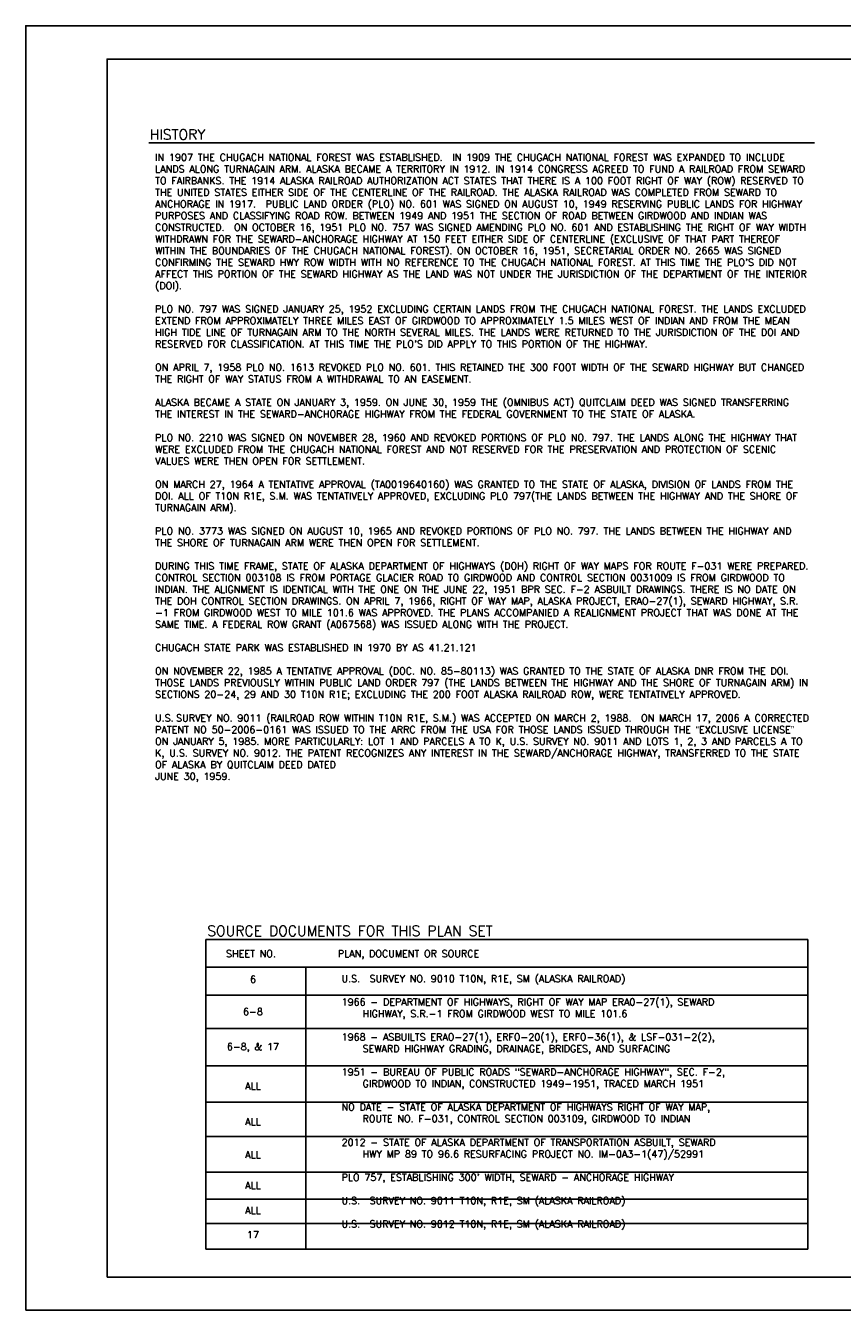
# Paper-space layout '18 NOTES' of a CAD drawing. Extents: x -13.5 to 34, y 0 to 22.
# Tile 2 of 9: x 0 to 14, y 0 to 22. Entities that reach past the tile are written whole.
import ezdxf
from ezdxf.enums import TextEntityAlignment as Align

# ---------------------------------------------------------------- set-up
doc = ezdxf.new("R2010")
doc.units = 0
doc.header["$MEASUREMENT"] = 0
doc.linetypes.add('1', pattern=[1000.0001, 1000, -0.0001])
for name, color, linetype in [('C-ANNO-TTLB-LWT7', 7, 'Continuous'), ('G-LEGEND-SL', 145, 'Continuous'), ('V-ANNO-NOTES', 3, 'Continuous')]:
    doc.layers.add(name, color=color, linetype=linetype)
doc.styles.add('PS-L120', font='simplex.shx', dxfattribs={"height": 0.12})
doc.styles.add('PS-L175', font='romans.shx', dxfattribs={"height": 0.175})
doc.styles.add('Romans', font='romans.shx', dxfattribs={"height": 0.1})

psp = doc.layouts.new('18 NOTES')

# ---------------------------------------------------------------- linework, layer by layer
at = {"layer": 'C-ANNO-TTLB-LWT7'}
psp.add_lwpolyline([(1.396, 0.567), (1.396, 21.427), (33.396, 21.427), (33.396, 0.567)], close=True, dxfattribs=at)
at = {"layer": 'G-LEGEND-SL', "color": 155, "linetype": 'Continuous'}
psp.add_lwpolyline([(0, 0), (0, 22), (34, 22), (34, 0)], close=True, dxfattribs=at)
at = {"layer": 'V-ANNO-NOTES'}
for p, q in [((13.402, 6.349), (3.085, 6.349)), ((3.085, 6.349), (3.085, 1.045)), ((13.402, 6.349), (13.402, 1.045)), ((3.085, 1.045), (13.402, 1.045))]:
    psp.add_line(p, q, dxfattribs=at)
at = {"layer": 'V-ANNO-NOTES', "flags": 128}
for points in [[(2.112, 19.993), (13.517, 19.993)], [(3.085, 5.875), (13.402, 5.875)], [(4.799, 5.875), (4.799, 1.045)], [(3.085, 5.396), (13.402, 5.396)], [(3.085, 4.828), (13.402, 4.828)], [(3.085, 4.187), (13.402, 4.187)], [(3.085, 3.567), (13.402, 3.567)], [(3.085, 2.978), (13.402, 2.978)], [(3.085, 2.365), (13.402, 2.365)], [(3.085, 1.905), (13.402, 1.905)], [(3.085, 1.487), (13.402, 1.487)]]:
    psp.add_lwpolyline(points, dxfattribs=at)

# ---------------------------------------------------------------- texts
at = {"layer": 'V-ANNO-NOTES', "color": 5, "style": 'PS-L175'}
for s, p in [('HISTORY', (2.124, 20.049)), ('SOURCE DOCUMENTS FOR THIS PLAN SET', (3.111, 6.41))]:
    psp.add_text(s, height=0.175, dxfattribs=at).set_placement(p)
at = {"layer": 'V-ANNO-NOTES', "linetype": '1', "style": 'PS-L120'}
psp.add_text(' PLAN, DOCUMENT OR SOURCE', height=0.12, dxfattribs=at).set_placement((5.266, 6.048))
for s, p in [('6', (3.894, 5.61)), ('6-8', (3.894, 5.057)), ('6-8, & 17', (3.894, 4.457)), ('ALL', (3.894, 3.784)), ('ALL', (3.894, 3.168)), ('ALL', (3.894, 2.607)), ('ALL', (3.894, 2.08)), ('ALL', (3.894, 1.651)), ('17', (3.894, 1.237))]:
    psp.add_text(s, height=0.12, dxfattribs=at).set_placement(p, align=Align.CENTER)
at = {"layer": 'V-ANNO-NOTES', "insert": (2.218, 19.808), "char_height": 0.12, "attachment_point": 1, "style": 'Romans'}
psp.add_mtext_dynamic_manual_height_columns("IN 1907 THE CHUGACH NATIONAL FOREST WAS ESTABLISHED.  IN 1909 THE CHUGACH NATIONAL FOREST WAS EXPANDED TO INCLUDE LANDS ALONG TURNAGAIN ARM. ALASKA BECAME A TERRITORY IN 1912. IN 1914 CONGRESS AGREED TO FUND A RAILROAD FROM SEWARD TO FAIRBANKS. THE 1914 ALASKA RAILROAD AUTHORIZATION ACT STATES THAT THERE IS A 100 FOOT RIGHT OF WAY (ROW) RESERVED TO THE UNITED STATES EITHER SIDE OF THE CENTERLINE OF THE RAILROAD. THE ALASKA RAILROAD WAS COMPLETED FROM SEWARD TO ANCHORAGE IN 1917.  PUBLIC LAND ORDER (PLO) NO. 601 WAS SIGNED ON AUGUST 10, 1949 RESERVING PUBLIC LANDS FOR HIGHWAY PURPOSES AND CLASSIFYING ROAD ROW. BETWEEN 1949 AND 1951 THE SECTION OF ROAD BETWEEN GIRDWOOD AND INDIAN WAS CONSTRUCTED.  ON OCTOBER 16, 1951 PLO NO. 757 WAS SIGNED AMENDING PLO NO. 601 AND ESTABLISHING THE RIGHT OF WAY WIDTH WITHDRAWN FOR THE SEWARD-ANCHORAGE HIGHWAY AT 150 FEET EITHER SIDE OF CENTERLINE (EXCLUSIVE OF THAT PART THEREOF WITHIN THE BOUNDARIES OF THE CHUGACH NATIONAL FOREST). ON OCTOBER 16, 1951, SECRETARIAL ORDER NO. 2665 WAS SIGNED CONFIRMING THE SEWARD HWY ROW WIDTH WITH NO REFERENCE TO THE CHUGACH NATIONAL FOREST. AT THIS TIME THE PLO'S DID NOT AFFECT THIS PORTION OF THE SEWARD HIGHWAY AS THE LAND WAS NOT UNDER THE JURISDICTION OF THE DEPARTMENT OF THE INTERIOR (DOI).\\P\\PPLO NO. 797 WAS SIGNED JANUARY 25, 1952 EXCLUDING CERTAIN LANDS FROM THE CHUGACH NATIONAL FOREST. THE LANDS EXCLUDED EXTEND FROM APPROXIMATELY THREE MILES EAST OF GIRDWOOD TO APPROXIMATELY 1.5 MILES WEST OF INDIAN AND FROM THE MEAN HIGH TIDE LINE OF TURNAGAIN ARM TO THE NORTH SEVERAL MILES. THE LANDS WERE RETURNED TO THE JURISDICTION OF THE DOI AND RESERVED FOR CLASSIFICATION. AT THIS TIME THE PLO'S DID APPLY TO THIS PORTION OF THE HIGHWAY. \\P\\PON APRIL 7, 1958 PLO NO. 1613 REVOKED PLO NO. 601. THIS RETAINED THE 300 FOOT WIDTH OF THE SEWARD HIGHWAY BUT CHANGED THE RIGHT OF WAY STATUS FROM A WITHDRAWAL TO AN EASEMENT. \\P\\PALASKA BECAME A STATE ON JANUARY 3, 1959. ON JUNE 30, 1959 THE (OMNIBUS ACT) QUITCLAIM DEED WAS SIGNED TRANSFERRING THE INTEREST IN THE SEWARD-ANCHORAGE HIGHWAY FROM THE FEDERAL GOVERNMENT TO THE STATE OF ALASKA. \\P\\PPLO NO. 2210 WAS SIGNED ON NOVEMBER 28, 1960 AND REVOKED PORTIONS OF PLO NO. 797. THE LANDS ALONG THE HIGHWAY THAT WERE EXCLUDED FROM THE CHUGACH NATIONAL FOREST AND NOT RESERVED FOR THE PRESERVATION AND PROTECTION OF SCENIC VALUES WERE THEN OPEN FOR SETTLEMENT. \\P\\PON MARCH 27, 1964 A TENTATIVE APPROVAL (TA0019640160) WAS GRANTED TO THE STATE OF ALASKA, DIVISION OF LANDS FROM THE DOI. ALL OF T10N R1E, S.M. WAS TENTATIVELY APPROVED, EXCLUDING PLO 797(THE LANDS BETWEEN THE HIGHWAY AND THE SHORE OF TURNAGAIN ARM).\\P\\PPLO NO. 3773 WAS SIGNED ON AUGUST 10, 1965 AND REVOKED PORTIONS OF PLO NO. 797. THE LANDS BETWEEN THE HIGHWAY AND THE SHORE OF TURNAGAIN ARM WERE THEN OPEN FOR SETTLEMENT. \\P\\PDURING THIS TIME FRAME, STATE OF ALASKA DEPARTMENT OF HIGHWAYS (DOH) RIGHT OF WAY MAPS FOR ROUTE F-031 WERE PREPARED. CONTROL SECTION 003108 IS FROM PORTAGE GLACIER ROAD TO GIRDWOOD AND CONTROL SECTION 0031009 IS FROM GIRDWOOD TO INDIAN. THE ALIGNMENT IS IDENTICAL WITH THE ONE ON THE JUNE 22, 1951 BPR SEC. F-2 ASBUILT DRAWINGS. THERE IS NO DATE ON THE DOH CONTROL SECTION DRAWINGS. ON APRIL 7, 1966, RIGHT OF WAY MAP, ALASKA PROJECT, ERAO-27(1), SEWARD HIGHWAY, S.R. -1 FROM GIRDWOOD WEST TO MILE 101.6 WAS APPROVED. THE PLANS ACCOMPANIED A REALIGNMENT PROJECT THAT WAS DONE AT THE SAME TIME. A FEDERAL ROW GRANT (A067568) WAS ISSUED ALONG WITH THE PROJECT. \\P\\PCHUGACH STATE PARK WAS ESTABLISHED IN 1970 BY AS 41.21.121\\P\\P\\pt0.36;ON NOVEMBER 22, 1985 A TENTATIVE APPROVAL (DOC. NO. 85-80113) WAS GRANTED TO THE STATE OF ALASKA DNR FROM THE DOI.  THOSE LANDS PREVIOUSLY WITHIN PUBLIC LAND ORDER 797 (THE LANDS BETWEEN THE HIGHWAY AND THE SHORE OF TURNAGAIN ARM) IN SECTIONS 20-24, 29 AND 30 T10N R1E; EXCLUDING THE 200 FOOT ALASKA RAILROAD ROW, WERE TENTATIVELY APPROVED.\\P\\PU.S.^ISURVEY NO. 9011 (RAILROAD ROW WITHIN T10N R1E, S.M.) WAS ACCEPTED ON MARCH 2, 1988.  ON MARCH 17, 2006 A CORRECTED PATENT NO 50-2006-0161 WAS ISSUED TO THE ARRC FROM THE USA FOR THOSE LANDS ISSUED THROUGH THE {\\fArial|b0|i0|c0|p34;“}EXCLUSIVE LICENSE{\\fArial|b0|i0|c0|p34;” }ON JANUARY 5, 1985. MORE PARTICULARLY: LOT 1 AND PARCELS A TO K, U.S. SURVEY NO. 9011 AND LOTS 1, 2, 3 AND PARCELS A TO K, U.S. SURVEY NO. 9012. THE PATENT RECOGNIZES ANY INTEREST IN THE SEWARD/ANCHORAGE HIGHWAY, TRANSFERRED TO THE STATE OF ALASKA BY QUITCLAIM DEED DATED \\P\\pt1.92;JUNE 30, 1959. ^I", width=11.17372, gutter_width=1.07, heights=[17.636], dxfattribs=at)
at = {"layer": 'V-ANNO-NOTES', "char_height": 0.12, "attachment_point": 1, "style": 'PS-L120'}
for s, insert, width in [('SHEET NO.', (3.433, 6.167), 1.04776), ('U.S.^ISURVEY NO. 9010 T10N, R1E, SM (ALASKA RAILROAD)\\P\\pi-0.36,l0.36,t0.36;\\P1966 - DEPARTMENT OF HIGHWAYS, RIGHT OF WAY MAP ERA0-27(1), SEWARD \\P\\pi0;HIGHWAY, S.R.-1 FROM GIRDWOOD WEST TO MILE 101.6\\P\\pi-0.36;\\P1968 - ASBUILTS ERAO-27(1), ERFO-20(1), ERFO-36(1), & LSF-031-2(2), \\P\\pi0;SEWARD HIGHWAY GRADING, DRAINAGE, BRIDGES, AND SURFACING\\P\\pi-0.36;\\P1951 - BUREAU OF PUBLIC ROADS "SEWARD-ANCHORAGE HIGHWAY", SEC. F-2, \\P\\pi0;GIRDWOOD TO INDIAN, CONSTRUCTED 1949-1951, TRACED MARCH 1951\\P\\pi-0.36;\\PNO DATE - STATE OF ALASKA DEPARTMENT OF HIGHWAYS RIGHT OF WAY MAP, \\P\\pi0;ROUTE NO. F-031, CONTROL SECTION 003109, GIRDWOOD TO INDIAN\\P\\pi-0.36;\\P2012 - STATE OF ALASKA DEPARTMENT OF TRANSPORTATION ASBUILT, SEWARD \\P\\pi0;HWY MP 89 TO 96.6 RESURFACING PROJECT NO. IM-0A3-1(47)/52991\\P\\pi-0.36;\\PPLO 757, ESTABLISHING 300\' WIDTH, SEWARD - ANCHORAGE HIGHWAY\\P\\P\\pi0,l0,tz;U.S.^ISURVEY NO. 9011 T10N, R1E, SM (ALASKA RAILROAD)\\P\\PU.S.^ISURVEY NO. 9012 T10N, R1E, SM (ALASKA RAILROAD)', (5.412, 5.74), 7.85406)]:
    psp.add_mtext(s, dxfattribs=dict(at, insert=insert, width=width))

doc.saveas('drawing.dxf')
